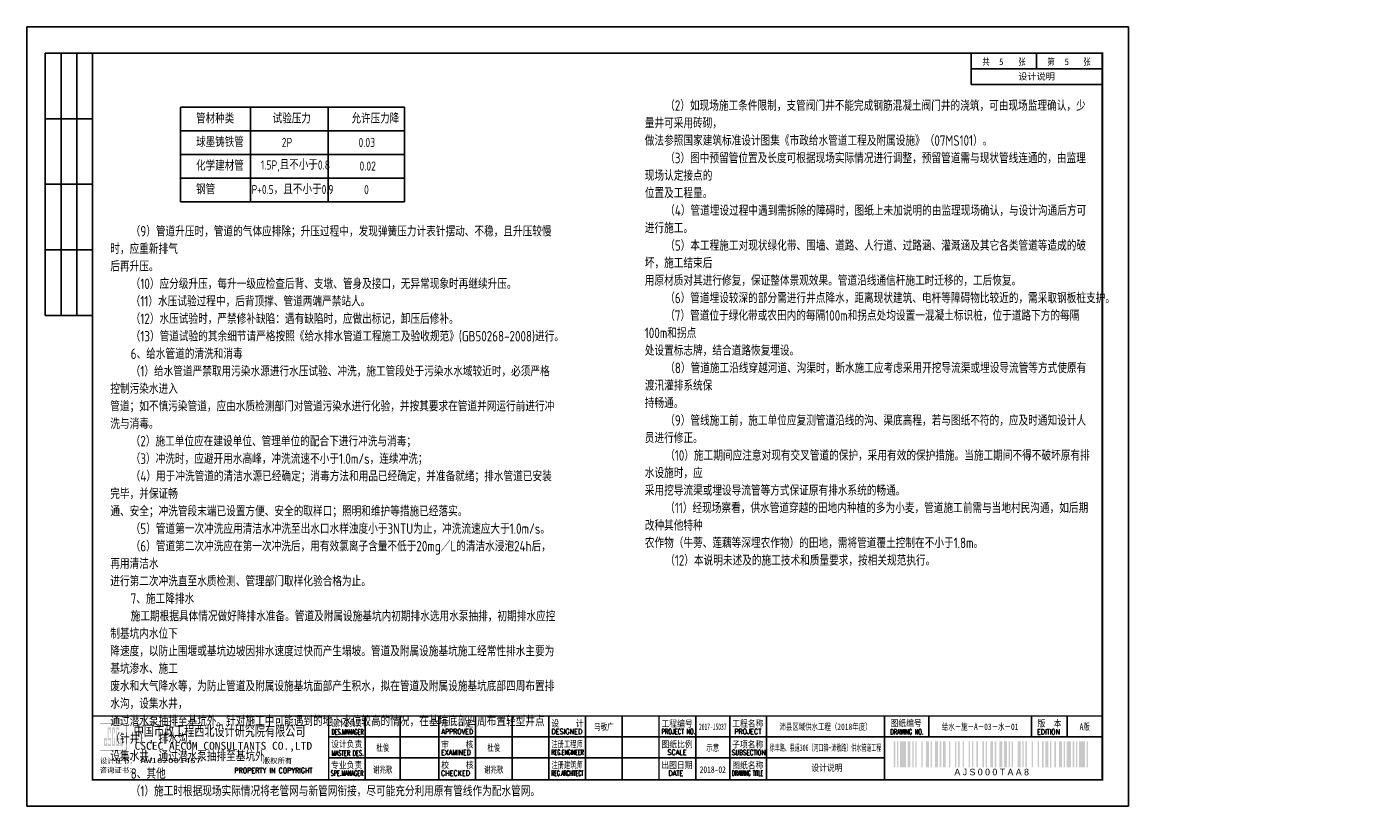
# Model space of a CAD drawing. Extents: x 1127268 to 1130781, y 3481600 to 3481905.
# Tile 5 of 5: x 1130267 to 1130781, y 3481600 to 3481897. Entities that reach past the tile are written whole.
import ezdxf
from ezdxf.enums import TextEntityAlignment as Align

# ---------------------------------------------------------------- set-up
doc = ezdxf.new("R2010")
doc.units = 0
doc.layers.get('0').update_dxf_attribs({"linetype": 'CONTINUOUS'})
doc.layers.add('GPSCOMMON', color=7, linetype='CONTINUOUS')
doc.layers.add('标注', color=7, linetype='CONTINUOUS', lineweight=25)
doc.styles.add('gpshz', font='tssdeng.shx', dxfattribs={"width": 0.8, "height": 2.5, "bigfont": 'hztxt.shx'})
doc.styles.get("Standard").update_dxf_attribs({"font": 'hztxt_e.shx', "bigfont": 'hztxt.shx'})
doc.styles.add('图签', font='txt', dxfattribs={"width": 0.66})
doc.styles.add('图签 1', font='romanc.shx', dxfattribs={"width": 0.8})
doc.styles.add('图签1', font='romanc.shx', dxfattribs={"width": 0.8})
doc.styles.add('宋体', font='txt')

# ---------------------------------------------------------------- blocks, each defined once
blk = doc.blocks.new('*U6')
at = {"linetype": 'Continuous'}
h = blk.add_hatch(color=0, dxfattribs=at)
h.paths.add_polyline_path([(30.15, 24.21), (30.15, 23.67), (29.79, 23.67), (29.79, 25.06), (30.15, 25.06), (30.15, 24.58), (30.49, 24.58), (30.49, 25.94), (29.45, 25.94), (29.45, 22.84), (30.49, 22.84), (30.49, 24.21)])
h.paths.add_polyline_path([(30.83, 24.21), (30.83, 22.84), (32.1, 22.84), (32.1, 25.94), (31.17, 25.94), (31.17, 29.16), (31.76, 29.16), (31.76, 27.64), (32.1, 27.64), (32.1, 29.98), (30.83, 29.98), (30.83, 25.06), (31.76, 25.06), (31.76, 23.67), (31.17, 23.67), (31.17, 24.21)])
h.paths.add_polyline_path([(33.25, 25.94), (33.25, 23.67), (32.78, 23.67), (32.78, 29.16), (33.25, 29.16), (33.25, 27.64), (33.59, 27.64), (33.59, 29.98), (32.44, 29.98), (32.44, 22.84), (33.59, 22.84), (33.59, 25.94)])
h.paths.add_polyline_path([(35.22, 29.98), (33.93, 29.98), (33.93, 22.84), (35.22, 22.84), (35.22, 23.67), (34.27, 23.67), (34.27, 25.06), (35.22, 25.06), (35.22, 25.94), (34.27, 25.94), (34.27, 29.16), (35.22, 29.16)])
h.paths.add_polyline_path([(36.25, 24.21), (36.25, 23.67), (35.9, 23.67), (35.9, 25.06), (36.25, 25.06), (36.25, 24.58), (36.59, 24.58), (36.59, 25.94), (35.56, 25.94), (35.56, 22.84), (36.59, 22.84), (36.59, 24.21)])
at = {"color": 0}
for p, q in [((7, 287), (7, 187)), ((25, 287), (7, 287)), ((13, 287), (13, 187)), ((19, 287), (19, 187)), ((360, 275), (360, 287)), ((385, 281), (385, 287)), ((410, 275), (410, 287)), ((360, 281), (410, 281)), ((360, 275), (410, 275)), ((25, 262), (7, 262)), ((25, 237), (7, 237)), ((25, 212), (7, 212)), ((25, 187), (7, 187)), ((129, 10.34), (129, 34.34)), ((142.36, 10.34), (142.36, 34.34)), ((157, 10.34), (157, 34.34)), ((171, 10.34), (171, 34.34)), ((185, 10.34), (185, 34.34)), ((199, 10.34), (199, 34.34)), ((213, 10.34), (213, 34.34)), ((227, 10.34), (227, 34.34)), ((255, 10.34), (255, 34.34)), ((268, 10.34), (268, 34.34)), ((282, 10.34), (282, 34.34)), ((327, 34.34), (327, 26.34)), ((343.88, 34.34), (343.88, 26.34)), ((383.01, 26.34), (383.01, 34.34)), ((396.62, 26.34), (396.62, 34.34)), ((115, 26.34), (330, 26.34)), ((327, 26.34), (410, 26.34)), ((327, 10.34), (327, 26.34)), ((115, 18.34), (327, 18.34))]:
    blk.add_line(p, q, dxfattribs=at)
blk.add_lwpolyline([(0, 0), (420, 0), (420, 297), (0, 297)], close=True, dxfattribs=at)
for points, const_width in [([(410, 10), (410, 287), (25, 287), (25, 10), (410, 10)], 0.75), ([(25, 34.34), (410, 34.34)], 0.5), ([(115, 10.34), (115, 34.34)], 0.5), ([(241, 10.34), (241, 34.34)], 0.5), ([(327, 10.34), (327, 26.34)], 0.35), ([(327, 26.34), (410, 26.34)], 0.35)]:
    blk.add_lwpolyline(points, dxfattribs=dict(at, const_width=const_width))
at = {"color": 0, "linetype": 'Continuous', "const_width": 0.107}
blk.add_lwpolyline([(28, 21.34), (38, 21.34), (38, 31.34), (28, 31.34)], close=True, dxfattribs=at)
at = {"color": 0}
for points in [[(330.54, 14.73), (330.54, 24.73), (331.09, 14.73), (331.09, 24.73)], [(331.74, 14.73), (331.74, 24.73), (332.29, 14.73), (332.29, 24.73)], [(332.94, 14.73), (332.94, 24.73), (335.14, 14.73), (335.14, 24.73)], [(335.79, 14.73), (335.79, 24.73), (336.89, 14.73), (336.89, 24.73)], [(337.54, 14.73), (337.54, 24.73), (338.09, 14.73), (338.09, 24.73)], [(338.74, 14.73), (338.74, 24.73), (339.29, 14.73), (339.29, 24.73)], [(341.04, 14.73), (341.04, 24.73), (341.59, 14.73), (341.59, 24.73)], [(342.79, 14.73), (342.79, 24.73), (343.89, 14.73), (343.89, 24.73)], [(344.54, 14.73), (344.54, 24.73), (345.09, 14.73), (345.09, 24.73)], [(346.29, 14.73), (346.29, 24.73), (347.39, 14.73), (347.39, 24.73)], [(348.04, 14.73), (348.04, 24.73), (348.59, 14.73), (348.59, 24.73)], [(349.24, 14.73), (349.24, 24.73), (350.34, 14.73), (350.34, 24.73)], [(351.54, 14.73), (351.54, 24.73), (352.09, 14.73), (352.09, 24.73)], [(353.84, 14.73), (353.84, 24.73), (354.39, 14.73), (354.39, 24.73)], [(355.04, 14.73), (355.04, 24.73), (355.59, 14.73), (355.59, 24.73)], [(356.79, 14.73), (356.79, 24.73), (357.34, 14.73), (357.34, 24.73)], [(359.09, 14.73), (359.09, 24.73), (359.64, 14.73), (359.64, 24.73)], [(360.29, 14.73), (360.29, 24.73), (360.84, 14.73), (360.84, 24.73)], [(362.04, 14.73), (362.04, 24.73), (362.59, 14.73), (362.59, 24.73)], [(364.34, 14.73), (364.34, 24.73), (364.89, 14.73), (364.89, 24.73)], [(365.54, 14.73), (365.54, 24.73), (366.09, 14.73), (366.09, 24.73)], [(367.29, 14.73), (367.29, 24.73), (368.39, 14.73), (368.39, 24.73)], [(369.04, 14.73), (369.04, 24.73), (369.59, 14.73), (369.59, 24.73)], [(370.79, 14.73), (370.79, 24.73), (371.89, 14.73), (371.89, 24.73)], [(372.54, 14.73), (372.54, 24.73), (373.64, 14.73), (373.64, 24.73)], [(374.29, 14.73), (374.29, 24.73), (374.84, 14.73), (374.84, 24.73)], [(375.49, 14.73), (375.49, 24.73), (376.04, 14.73), (376.04, 24.73)], [(377.79, 14.73), (377.79, 24.73), (378.89, 14.73), (378.89, 24.73)], [(379.54, 14.73), (379.54, 24.73), (380.09, 14.73), (380.09, 24.73)], [(380.74, 14.73), (380.74, 24.73), (381.29, 14.73), (381.29, 24.73)], [(383.04, 14.73), (383.04, 24.73), (383.59, 14.73), (383.59, 24.73)], [(385.34, 14.73), (385.34, 24.73), (385.89, 14.73), (385.89, 24.73)], [(387.09, 14.73), (387.09, 24.73), (387.64, 14.73), (387.64, 24.73)], [(388.29, 14.73), (388.29, 24.73), (389.39, 14.73), (389.39, 24.73)], [(390.04, 14.73), (390.04, 24.73), (390.59, 14.73), (390.59, 24.73)], [(391.79, 14.73), (391.79, 24.73), (392.34, 14.73), (392.34, 24.73)], [(393.54, 14.73), (393.54, 24.73), (394.64, 14.73), (394.64, 24.73)], [(395.29, 14.73), (395.29, 24.73), (395.84, 14.73), (395.84, 24.73)], [(396.49, 14.73), (396.49, 24.73), (398.14, 14.73), (398.14, 24.73)], [(398.79, 14.73), (398.79, 24.73), (399.34, 14.73), (399.34, 24.73)], [(399.99, 14.73), (399.99, 24.73), (400.54, 14.73), (400.54, 24.73)], [(401.19, 14.73), (401.19, 24.73), (403.39, 14.73), (403.39, 24.73)], [(404.04, 14.73), (404.04, 24.73), (404.59, 14.73), (404.59, 24.73)], [(404.59, 14.73), (404.59, 24.73), (404.59, 14.73), (404.59, 24.73)], [(404.59, 14.73), (404.59, 24.73), (404.59, 14.73), (404.59, 24.73)], [(404.59, 14.73), (404.59, 24.73), (404.59, 14.73), (404.59, 24.73)], [(404.59, 14.73), (404.59, 24.73), (404.59, 14.73), (404.59, 24.73)], [(404.59, 14.73), (404.59, 24.73), (404.59, 14.73), (404.59, 24.73)], [(404.59, 14.73), (404.59, 24.73), (404.59, 14.73), (404.59, 24.73)], [(404.59, 14.73), (404.59, 24.73), (404.59, 14.73), (404.59, 24.73)], [(404.59, 14.73), (404.59, 24.73), (404.59, 14.73), (404.59, 24.73)], [(404.59, 14.73), (404.59, 24.73), (404.59, 14.73), (404.59, 24.73)], [(404.59, 14.73), (404.59, 24.73), (404.59, 14.73), (404.59, 24.73)], [(404.59, 14.73), (404.59, 24.73), (404.59, 14.73), (404.59, 24.73)], [(404.59, 14.73), (404.59, 24.73), (404.59, 14.73), (404.59, 24.73)], [(404.59, 14.73), (404.59, 24.73), (404.59, 14.73), (404.59, 24.73)], [(404.59, 14.73), (404.59, 24.73), (404.59, 14.73), (404.59, 24.73)], [(404.59, 14.73), (404.59, 24.73), (404.59, 14.73), (404.59, 24.73)], [(404.59, 14.73), (404.59, 24.73), (404.59, 14.73), (404.59, 24.73)], [(404.59, 14.73), (404.59, 24.73), (404.59, 14.73), (404.59, 24.73)]]:
    blk.add_solid(points, dxfattribs=at)
at = {"color": 0, "linetype": 'Continuous'}
for s, height, style, width, p in [('共       张', 2.5, '图签', 0.8, (364.26, 282.49)), ('第       张', 2.5, '图签', 0.8, (389.04, 282.49)), ('中国市政工程西北设计研究院有限公司', 4, '图签', 0.74, (40.74, 26.71)), ('设计总负责', 2.5, '图签', 0.67, (115.98, 30.39)), ('审    定', 2.5, '图签', 0.85, (157.92, 30.22)), ('设    计', 2.5, '图签', 0.85, (199.94, 30.25)), ('工程编号', 2.5, '图签', 0.85, (241.94, 30.2)), ('工程名称', 2.5, '图签', 0.85, (268.91, 30.22)), ('图纸编号', 2.5, '图签', 0.85, (329.28, 30.36)), ('版  本', 2.5, '图签', 0.85, (385.33, 30.27)), ('DES.MANAGER', 2, '图签1', 0.55, (116.1, 27.26)), ('APPROVED', 2, '图签 1', 0.75, (158.02, 27.38)), ('DESIGNED', 2, '图签 1', 0.78, (199.99, 27.38)), ('PROJECT NO.', 2, '图签 1', 0.6, (241.93, 27.38)), ('PROJECT', 2, '图签 1', 0.8, (269.68, 27.39)), ('DRAWING NO.', 2, '图签 1', 0.59, (329.18, 27.29)), ('EDITION', 2, '图签 1', 0.75, (385.15, 27.26)), ('CSCEC AECOM CONSULTANTS CO.,LTD', 3, '图签', 1.07, (41.06, 21.47)), ('设计负责', 2.5, '图签', 0.85, (115.98, 22.4)), ('MASTER DES.', 2, '图签1', 0.57, (116.21, 19.2)), ('EXAMINED', 2, '图签 1', 0.79, (157.88, 19.46)), ('审    核', 2.5, '图签', 0.85, (157.92, 22.21)), ('注册工程师', 2.5, '图签', 0.68, (200, 22.38)), ('REG.ENGINEER', 2, '图签 1', 0.53, (199.98, 19.5)), ('图纸比例', 2.5, '图签', 0.85, (241.94, 22.31)), ('SCALE', 2, '图签 1', 0.8, (244.22, 19.48)), ('SUBSECTION', 2, '图签 1', 0.64, (268.76, 19.39)), ('子项名称', 2.5, '图签', 0.85, (268.88, 22.24)), ('专业负责', 2.5, '图签', 0.85, (115.95, 14.38)), ('校    核', 2.5, '图签', 0.85, (158, 14.42)), ('注册建筑师', 2.5, '图签', 0.68, (200.02, 14.45)), ('出图日期', 2.5, '图签', 0.85, (241.87, 14.4)), ('图纸名称', 2.5, '图签', 0.85, (268.91, 14.33)), ('PROPERTY IN COPYRIGHT', 2, '图签 1', 0.8, (79.11, 12.55)), ('SPE.MANAGER', 2, '图签 1', 0.56, (115.81, 11.53)), ('CHECKED', 2, '图签 1', 0.85, (157.85, 11.55)), ('REG.ARCHITECT', 2, '图签 1', 0.5, (199.98, 11.52)), ('DATE', 2, '图签 1', 0.8, (244.61, 11.52)), ('DRAWING TITLE', 2, '图签 1', 0.5, (268.86, 11.53))]:
    blk.add_text(s, height=height, dxfattribs=dict(at, style=style, width=width)).set_placement(p)
at = {"color": 0, "linetype": 'Continuous', "style": '图签'}
for s, p in [('设计证书：', (27.85, 16.24)), ('版权所有', (89.96, 16.29)), ('咨询证书：', (27.76, 12.7))]:
    blk.add_text(s, height=2, dxfattribs=at).set_placement(p)
at = {"color": 0}
blk.add_text('A J S 0 0 0 T A A 8 ', height=2.5, dxfattribs=at).set_placement((368.31, 14.23), align=Align.TOP_CENTER)
at = {"color": 0, "linetype": 'Continuous', "style": '图签', "flags": 8}
for tag, width, p, p2 in [('设计总负责', 0.611046, (130.25, 28.99), (141.11, 28.99)), ('工程名称', 2.988281, (283.25, 28.99), (325.75, 28.99)), ('图纸编号', 2.575163, (345.13, 28.99), (381.76, 28.99)), ('子项名称', 2.988281, (283.25, 20.99), (325.75, 20.99))]:
    blk.add_attdef(tag, text='', height=2.5, dxfattribs=dict(at, width=width)).set_placement(p, p2, align=Align.FIT)
at = {"color": 0, "linetype": 'Continuous', "ltscale": 0.055, "style": '图签', "flags": 8}
for tag, width, p, p2 in [('审定', 1.617188, (172.25, 28.99), (183.75, 28.99)), ('设计', 1.617188, (214.25, 28.99), (225.75, 28.99)), ('工程编号', 0.738284, (256.25, 28.99), (266.75, 28.99)), ('版本', 1.530605, (397.87, 28.99), (408.75, 28.99)), ('设计负责', 0.763807, (130.25, 20.99), (141.11, 20.99)), ('审核', 1.617188, (172.25, 20.99), (183.75, 20.99)), ('注册工程师', 0.646875, (214.25, 20.99), (225.75, 20.99)), ('图纸比例', 0.738284, (256.25, 20.99), (266.75, 20.99)), ('专业负责', 0.763807, (130.25, 12.65), (141.11, 12.65)), ('校核', 1.617188, (172.25, 12.65), (183.75, 12.65)), ('注册建筑师', 0.646875, (214.25, 12.65), (225.75, 12.65)), ('出图日期', 0.738284, (256.25, 12.65), (266.75, 12.65))]:
    blk.add_attdef(tag, text='', height=2.5, dxfattribs=dict(at, width=width)).set_placement(p, p2, align=Align.FIT)
at = {"color": 0, "linetype": 'Continuous', "style": '图签'}
for tag, p, width in [('设计证书', (43.26, 16.37), 1.55), ('咨询证书', (43.26, 12.88), 0.9)]:
    blk.add_attdef(tag, p, '', height=2, dxfattribs=dict(at, width=width))
at = {"color": 0, "linetype": 'Continuous', "style": '图签', "width": 0.85}
for tag, height, p in [('图纸名称_1_1', 2.5, (305.02, 13.35)), ('图纸名称_2_1', 2.2, (305.02, 15.12)), ('图纸名称_2_2', 2.2, (305.02, 11.51))]:
    blk.add_attdef(tag, text='', height=height, dxfattribs=at).set_placement(p, align=Align.CENTER)
blk = doc.blocks.new('20180504.1546594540')
at = {"color": 0}
blk.add_line((1130652.3, 3481881.24), (1130652.3, 3481887.24), dxfattribs=at)
at = {"layer": 'GPSCOMMON'}
for p, q in [((1130325.88, 3481866.62), (1130411.33, 3481866.62)), ((1130325.88, 3481866.62), (1130325.88, 3481830.62)), ((1130352.57, 3481866.62), (1130352.57, 3481830.62)), ((1130382.21, 3481866.62), (1130382.21, 3481830.62)), ((1130411.33, 3481866.62), (1130411.33, 3481830.62)), ((1130325.88, 3481857.62), (1130411.33, 3481857.62)), ((1130325.88, 3481848.62), (1130411.33, 3481848.62)), ((1130325.88, 3481839.62), (1130411.33, 3481839.62)), ((1130325.88, 3481830.62), (1130411.33, 3481830.62))]:
    blk.add_line(p, q, dxfattribs=at)
ref = blk.add_blockref('*U6', (1130267.3, 3481600.24), dxfattribs=at)
ref.add_attrib('版本', 'A版', dxfattribs={"layer": '0', "color": 0, "height": 2.5, "style": '图签', "width": 0.7, "flags": 8}).set_placement((1130670.61, 3481629.23), align=Align.CENTER)
ref.add_attrib('图纸编号', '给水－施－A－03－水－01', dxfattribs={"layer": '0', "color": 0, "height": 2.5, "style": '图签', "width": 0.7, "flags": 8}).set_placement((1130630.75, 3481629.23), align=Align.CENTER)
ref.add_attrib('子项名称', '徐丰路、县道306（河口镇~沛敬路）供水管道工程', dxfattribs={"layer": '0', "color": 0, "height": 2.5, "style": '图签', "width": 0.540305, "flags": 8}).set_placement((1130550.55, 3481621.23), (1130593.05, 3481621.23), align=Align.FIT)
ref.add_attrib('工程名称', '沛县区域供水工程（2018年度）', dxfattribs={"layer": '0', "color": 0, "height": 2.5, "style": '图签', "width": 0.7, "flags": 8}).set_placement((1130571.8, 3481629.23), align=Align.CENTER)
ref.add_attrib('出图日期', '2018-02', dxfattribs={"layer": '0', "color": 0, "height": 2.5, "style": '图签', "width": 0.7, "flags": 8}).set_placement((1130528.8, 3481612.89), align=Align.CENTER)
ref.add_attrib('图纸比例', '示意', dxfattribs={"layer": '0', "color": 0, "height": 2.5, "style": '图签', "width": 0.7, "flags": 8}).set_placement((1130528.8, 3481621.23), align=Align.CENTER)
ref.add_attrib('工程编号', '2017-JS037', dxfattribs={"layer": '0', "color": 0, "height": 2.5, "style": '图签', "width": 0.587346, "flags": 8}).set_placement((1130523.55, 3481629.23), (1130534.05, 3481629.23), align=Align.FIT)
ref.add_attrib('设计', '马敬广', dxfattribs={"layer": '0', "color": 0, "height": 2.5, "style": '图签', "width": 0.7, "flags": 8}).set_placement((1130487.3, 3481629.23), align=Align.CENTER)
ref.add_attrib('校核', '谢兆歌', dxfattribs={"layer": '0', "color": 0, "height": 2.5, "style": '图签', "width": 0.7, "flags": 8}).set_placement((1130445.3, 3481612.89), align=Align.CENTER)
ref.add_attrib('审核', '杜俊', dxfattribs={"layer": '0', "color": 0, "height": 2.5, "style": '图签', "width": 0.7, "flags": 8}).set_placement((1130445.3, 3481621.23), align=Align.CENTER)
ref.add_attrib('专业负责', '谢兆歌', dxfattribs={"layer": '0', "color": 0, "height": 2.5, "style": '图签', "width": 0.7, "flags": 8}).set_placement((1130402.98, 3481612.89), align=Align.CENTER)
ref.add_attrib('设计负责', '杜俊', dxfattribs={"layer": '0', "color": 0, "height": 2.5, "style": '图签', "width": 0.7, "flags": 8}).set_placement((1130402.98, 3481621.23), align=Align.CENTER)
ref.add_attrib('设计证书', 'AW162001457', (1130310.56, 3481616.61), dxfattribs={"layer": '0', "color": 0, "height": 2, "style": '图签', "width": 1.55})
ref.add_attrib('图纸名称_1_1', '设计说明', dxfattribs={"layer": '0', "color": 0, "height": 2.5, "style": '图签', "width": 0.85}).set_placement((1130572.33, 3481613.59), align=Align.CENTER)
at = {"style": '宋体'}
for p in [(1130637.95, 3481882.72), (1130662.95, 3481882.72)]:
    blk.add_text('5', height=2.5, dxfattribs=at).set_placement(p)
at = {"color": 7, "char_height": 4, "width": 170, "attachment_point": 1, "style": 'gpshz'}
for s, insert in [('    {\\C256;（\\Ftssdeng|c0;2\\Ftssdeng,hztxt|c134;）如现场施工条件限制，支管阀门井不能完成钢筋混凝土阀门井的浇筑，可由现场监理确认，少量井可采用砖砌，\\P做法参照国家建筑标准设计图集《市政给水管道工程及附属设施》（\\Ftssdeng|c0;07MS101\\Ftssdeng,hztxt|c134;）。\\Ftssdeng|c134;\\P    \\Ftssdeng,hztxt|c134;（\\Ftssdeng|c0;3\\Ftssdeng,hztxt|c134;）图中预留管位置及长度可根据现场实际情况进行调整，预留管道需与现状管线连通的，由监理现场认定接点的\\P位置及工程量。\\Ftssdeng|c134;\\P    \\Ftssdeng,hztxt|c134;（\\Ftssdeng|c0;4\\Ftssdeng,hztxt|c134;）管道埋设过程中遇到需拆除的障碍时，图纸上未加说明的由监理现场确认，与设计沟通后方可进行施工。\\Ftssdeng|c134;\\P    \\Ftssdeng,hztxt|c134;（\\Ftssdeng|c0;5\\Ftssdeng,hztxt|c134;）本工程施工对现状绿化带、围墙、道路、人行道、过路涵、灌溉涵及其它各类管道等造成的破坏，施工结束后\\P用原材质对其进行修复，保证整体景观效果。管道沿线通信杆施工时迁移的，工后恢复。\\Ftssdeng|c134;\\P    \\Ftssdeng,hztxt|c134;（\\Ftssdeng|c0;6\\Ftssdeng,hztxt|c134;）管道埋设较深的部分需进行井点降水，距离现状建筑、电杆等障碍物比较近的，需采取钢板桩支护。\\Ftssdeng|c134;\\P    \\Ftssdeng,hztxt|c134;（\\Ftssdeng|c0;7\\Ftssdeng,hztxt|c134;）管道位于绿化带或农田内的每隔\\Ftssdeng|c0;100m\\Ftssdeng,hztxt|c134;和拐点处均设置一混凝土标识桩，位于道路下方的每隔\\Ftssdeng|c0;100m\\Ftssdeng,hztxt|c134;和拐点\\P处设置标志牌，结合道路恢复埋设。\\Ftssdeng|c134;\\P    \\Ftssdeng,hztxt|c134;（\\Ftssdeng|c0;8\\Ftssdeng,hztxt|c134;）管道施工沿线穿越河道、沟渠时，断水施工应考虑采用开挖导流渠或埋设导流管等方式使原有渡汛灌排系统保\\P持畅通。\\Ftssdeng|c134;\\P    \\Ftssdeng,hztxt|c134;（\\Ftssdeng|c0;9\\Ftssdeng,hztxt|c134;）管线施工前，施工单位应复测管道沿线的沟、渠底高程，若与图纸不符的，应及时通知设计人员进行修正。\\Ftssdeng|c134;\\P    \\Ftssdeng,hztxt|c134;（\\Ftssdeng|c0;10\\Ftssdeng,hztxt|c134;）施工期间应注意对现有交叉管道的保护，采用有效的保护措施。当施工期间不得不破坏原有排水设施时，应\\P采用挖导流渠或埋设导流管等方式保证原有排水系统的畅通。\\Ftssdeng|c134;\\P    \\Ftssdeng,hztxt|c134;（\\Ftssdeng|c0;11\\Ftssdeng,hztxt|c134;）经现场察看，供水管道穿越的田地内种植的多为小麦，管道施工前需与当地村民沟通，如后期改种其他特种\\P农作物（牛蒡、莲藕等深埋农作物）的田地，需将管道覆土控制在不小于\\Ftssdeng|c0;1.8\\Ftssdeng,hztxt|c134;m。\\Ftssdeng|c134;\\P    \\Ftssdeng,hztxt|c134;（\\Ftssdeng|c0;12\\Ftssdeng,hztxt|c134;）本说明未述及的施工技术和质量要求，按相关规范执行。}', (1130502.89, 3481869.27)), ('    {\\C256;（\\Ftssdeng|c0;9\\Ftssdeng,hztxt|c134;）管道升压时，管道的气体应排除；升压过程中，发现弹簧压力计表针摆动、不稳，且升压较慢时，应重新排气\\P后再升压。\\Ftssdeng|c134;\\P    \\Ftssdeng,hztxt|c134;（\\Ftssdeng|c0;10\\Ftssdeng,hztxt|c134;）应分级升压，每升一级应检查后背、支墩、管身及接口，无异常现象时再继续升压。\\Ftssdeng|c134;\\P    \\Ftssdeng,hztxt|c134;（\\Ftssdeng|c0;11\\Ftssdeng,hztxt|c134;）水压试验过程中，后背顶撑、管道两端严禁站人。\\Ftssdeng|c134;\\P    \\Ftssdeng,hztxt|c134;（\\Ftssdeng|c0;12\\Ftssdeng,hztxt|c134;）水压试验时，严禁修补缺陷：遇有缺陷时，应做出标记，卸压后修补。\\Ftssdeng|c134;\\P    \\Ftssdeng,hztxt|c134;（\\Ftssdeng|c0;13\\Ftssdeng,hztxt|c134;）管道试验的其余细节请严格按照《给水排水管道工程施工及验收规范》\\Ftssdeng|c0;(GB50268-2008)\\Ftssdeng,hztxt|c134;进行。\\Ftssdeng|c134;\\P    \\Ftssdeng|c0;6\\Ftssdeng,hztxt|c134;、给水管道的清洗和消毒\\Ftssdeng|c134;\\P    \\Ftssdeng,hztxt|c134;（\\Ftssdeng|c0;1\\Ftssdeng,hztxt|c134;）给水管道严禁取用污染水源进行水压试验、冲洗，施工管段处于污染水水域较近时，必须严格控制污染水进入\\P管道；如不慎污染管道，应由水质检测部门对管道污染水进行化验，并按其要求在管道并网运行前进行冲洗与消毒。\\Ftssdeng|c134;\\P    \\Ftssdeng,hztxt|c134;（\\Ftssdeng|c0;2\\Ftssdeng,hztxt|c134;）施工单位应在建设单位、管理单位的配合下进行冲洗与消毒；\\P    （\\Ftssdeng|c0;3\\Ftssdeng,hztxt|c134;）冲洗时，应避开用水高峰，冲洗流速不小于\\Ftssdeng|c0;1.0m/s\\Ftssdeng,hztxt|c134;，连续冲洗；\\Ftssdeng|c134;\\P    \\Ftssdeng,hztxt|c134;（\\Ftssdeng|c0;4\\Ftssdeng,hztxt|c134;）用于冲洗管道的清洁水源已经确定；消毒方法和用品已经确定，并准备就绪；排水管道已安装完毕，并保证畅\\P通、安全；冲洗管段末端已设置方便、安全的取样口；照明和维护等措施已经落实。\\Ftssdeng|c134;\\P    \\Ftssdeng,hztxt|c134;（\\Ftssdeng|c0;5\\Ftssdeng,hztxt|c134;）管道第一次冲洗应用清洁水冲洗至出水口水样浊度小于\\Ftssdeng|c0;3NTU\\Ftssdeng,hztxt|c134;为止，冲洗流速应大于\\Ftssdeng|c0;1.0m/s\\Ftssdeng,hztxt|c134;。\\Ftssdeng|c134;\\P    \\Ftssdeng,hztxt|c134;（\\Ftssdeng|c0;6\\Ftssdeng,hztxt|c134;）管道第二次冲洗应在第一次冲洗后，用有效氯离子含量不低于\\Ftssdeng|c0;20mg\\Ftssdeng,hztxt|c134;／\\Ftssdeng|c0;L\\Ftssdeng,hztxt|c134;的清洁水浸泡\\Ftssdeng|c0;24h\\Ftssdeng,hztxt|c134;后，再用清洁水\\P进行第二次冲洗直至水质检测、管理部门取样化验合格为止。\\Ftssdeng|c134;\\P    \\Ftssdeng|c0;7\\Ftssdeng,hztxt|c134;、施工降排水\\Ftssdeng|c134;\\P    \\Ftssdeng,hztxt|c134;施工期根据具体情况做好降排水准备。管道及附属设施基坑内初期排水选用水泵抽排，初期排水应控制基坑内水位下\\P降速度，以防止围堰或基坑边坡因排水速度过快而产生塌坡。管道及附属设施基坑施工经常性排水主要为基坑渗水、施工\\P废水和大气降水等，为防止管道及附属设施基坑面部产生积水，拟在管道及附属设施基坑底部四周布置排水沟，设集水井，\\P通过潜水泵抽排至基坑外。针对施工中可能遇到的地下水位较高的情况，在基坑底部四周布置轻型井点（针井），排水沟，\\P设集水井，通过潜水泵抽排至基坑外。\\Ftssdeng|c134;\\P    \\Ftssdeng|c0;8\\Ftssdeng,hztxt|c134;、其他\\Ftssdeng|c134;\\P    \\Ftssdeng,hztxt|c134;（\\Ftssdeng|c0;1\\Ftssdeng,hztxt|c134;）施工时根据现场实际情况将老管网与新管网衔接，尽可能充分利用原有管线作为配水管网。}', (1130299.1, 3481821.35))]:
    blk.add_mtext(s, dxfattribs=dict(at, insert=insert))
at = {"layer": 'GPSCOMMON', "attachment_point": 4, "style": 'gpshz'}
for s, insert, char_height, width in [('管材种类', (1130331.8, 3481862.2), 3.5, 26.1561), ('试验压力', (1130361, 3481862.2), 3.5, 26.1561), ('允许压力降', (1130391.04, 3481862.2), 3.5, 26.1561), ('球墨铸铁管', (1130331.8, 3481853.2), 3.5, 26.1561), ('2P', (1130364.46, 3481853.2), 3.5, 3.1719), ('{\\Ftssdeng|c134;0.03}', (1130393.73, 3481853.2), 3.5, 3.1719), ('化学建材管', (1130331.8, 3481844.2), 3.5, 26.1561), ('1.5P,且不小于0.8', (1130356.49, 3481844.2), 3.5, 33.647), ('0.02', (1130394.1, 3481844.2), 3.5, 3.1719), ('钢管', (1130331.8, 3481835.2), 3.5, 26.1561), ('P+0.5，且不小于0.9', (1130353, 3481835.2), 3.4, 33.077), ('0', (1130395.84, 3481835.2), 3.5, 3.8305)]:
    blk.add_mtext(s, dxfattribs=dict(at, insert=insert, char_height=char_height, width=width))
at = {"layer": '标注', "color": 7, "lineweight": -3, "style": '宋体'}
blk.add_text('设计说明', height=2.5, dxfattribs=at).set_placement((1130645.25, 3481877.1))

msp = doc.modelspace()

# ---------------------------------------------------------------- block references
at = {"layer": 'GPSCOMMON'}
msp.add_blockref('20180504.1546594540', (0, 0), dxfattribs=at)

doc.saveas('drawing.dxf')
